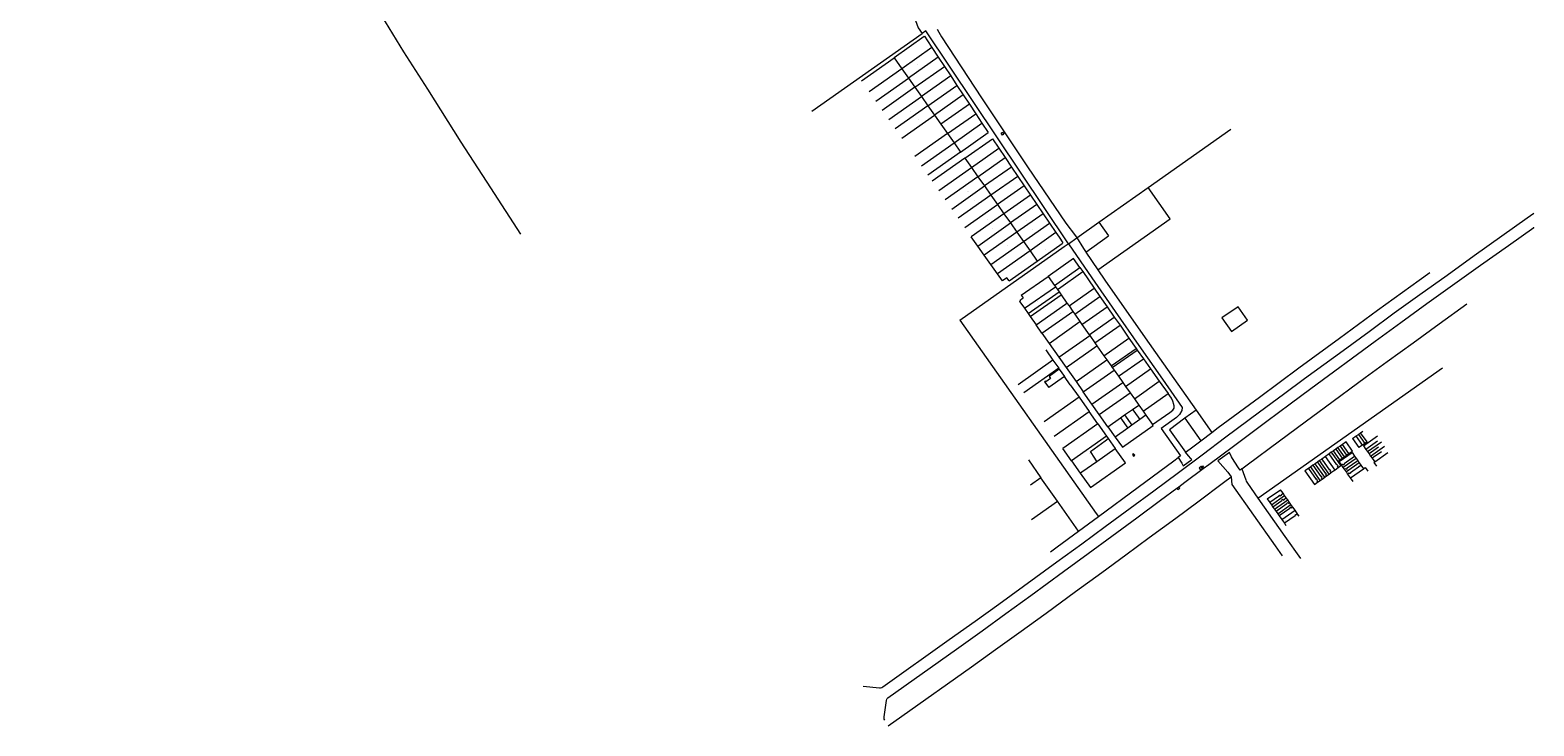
# Model space of a CAD drawing. Header units: metres. Extents: x 148186 to 151488, y 483617 to 487136.
# Tile 1 of 3: x 148496 to 151488, y 483617 to 485001. Entities that reach past the tile are written whole.
import ezdxf
from ezdxf.enums import TextEntityAlignment as Align
from ezdxf.lldxf.tags import DXFTag

# ---------------------------------------------------------------- set-up
doc = ezdxf.new("R2010")
doc.units = ezdxf.units.M
doc.layers.add('B-WE-KG-GRENS_PERCEEL-G', color=150, linetype='KG-PERCEEL-SO', lineweight=18)
doc.layers.add('B-WE-KG-GRENS_PERCEEL-T', color=7, linetype='Continuous', lineweight=25)
doc.styles.add('NLCS-ISO', font='NLCS-ISO.ttf', dxfattribs={"height": 1.8})
doc.styles.get("Standard").update_dxf_attribs({"font": 'NLCS-ISO.ttf'})
tags = doc.linetypes.add('KG-PERCEEL-SO', pattern='A,5.5,-2,["P",Standard,S=1.8,R=0,X=-0.5,Y=-0.9],-2,5.5,-2,[5,NLCS.SHX,S=0.75,R=0,X=0,Y=0],-2', length=19).pattern_tags.tags
tags[6] = DXFTag(74, 10)

# ---------------------------------------------------------------- blocks, each defined once
blk = doc.blocks.new('SKG-PERCEELNUMMER-SO')
at = {"style": 'NLCS-ISO', "oblique": 10, "flags": 1}
for tag, p in [('GEMEENTECODE', (0, 3)), ('PERCEELGROOTTE', (0, -2))]:
    blk.add_attdef(tag, text='', height=1.8, dxfattribs=at).set_placement(p, align=Align.MIDDLE_CENTER)
at = {"style": 'NLCS-ISO', "oblique": 10}
blk.add_attdef('SECTIE', text='', height=1.8, dxfattribs=at).set_placement((0, 0), align=Align.MIDDLE_RIGHT)
blk.add_attdef('PERCEELNUMMER', text='', height=1.8, dxfattribs=at).set_placement((0, 0), align=Align.MIDDLE_LEFT)

msp = doc.modelspace()

# ---------------------------------------------------------------- linework, layer by layer
at = {"layer": 'B-WE-KG-GRENS_PERCEEL-G', "flags": 128}
for points in [[(149472.328, 484594.735), (149412.601, 484686.94), (149354.163, 484778.022), (149287.475, 484883.193), (149239.535, 484957.898), (149174.163, 485065.508), (149121.175, 485151.03), (149061.642, 485248.713), (149001.471, 485347.353), (148940.62, 485449.625), (148877.371, 485558.291), (148824.73, 485648.069), (148772.2, 485738.943), (148742.218, 485790.586), (148695.54, 485872.862), (148496.333, 486229.811), (148500.881, 486232.67)], [(150142.493, 485196.28), (150194.84, 485114.545), (150257.72, 485019.74), (150260.224, 485012.698), (150262.955, 485005.31), (150270.782, 484994.037)], [(150301.031, 485002.498), (150303.96, 484996.955), (150306.47, 484992.185), (150309.435, 484987.11), (150388.945, 484866.15), (150480.8, 484729.055), (150557.04, 484616.775), (150575.97, 484591.705), (150578.646, 484587.923)], [(150051.372, 484839.494), (150270.782, 484994.037)], [(150274.971, 484988.006), (150215.133, 484945.858)], [(150278.028, 484999.139), (150270.782, 484994.037)], [(150275.699, 484988.519), (150274.971, 484988.006)], [(150275.699, 484988.519), (150281.814, 484979.202)], [(150561.788, 484576.044), (150278.028, 484999.139)], [(150281.814, 484979.202), (150290.526, 484965.93)], [(150150.125, 484900.055), (150215.133, 484945.858)], [(150215.133, 484945.858), (150230.697, 484923.761)], [(150290.526, 484965.93), (150230.697, 484923.761)], [(150302.879, 484947.076), (150243.654, 484905.367)], [(150290.526, 484965.93), (150302.879, 484947.076)], [(150302.879, 484947.076), (150315.291, 484928.305)], [(150230.697, 484923.761), (150165.69, 484877.96)], [(150230.697, 484923.761), (150243.654, 484905.367)], [(150256.61, 484886.973), (150315.291, 484928.305)], [(150315.291, 484928.305), (150327.684, 484909.515)], [(150178.644, 484859.574), (150243.654, 484905.367)], [(150256.61, 484886.973), (150191.606, 484841.166)], [(150243.654, 484905.367), (150256.61, 484886.973)], [(150256.61, 484886.973), (150269.568, 484868.577)], [(150327.684, 484909.515), (150269.568, 484868.577)], [(150282.524, 484850.183), (150340.091, 484890.72)], [(150327.684, 484909.515), (150340.091, 484890.72)], [(150340.091, 484890.72), (150352.502, 484871.98)], [(150204.565, 484822.781), (150269.568, 484868.577)], [(150269.568, 484868.577), (150282.524, 484850.183)], [(150352.502, 484871.98), (150295.48, 484831.788)], [(150364.991, 484853.252), (150308.438, 484813.393)], [(150352.502, 484871.98), (150364.991, 484853.252)], [(150364.991, 484853.252), (150377.473, 484834.495)], [(150282.524, 484850.183), (150217.518, 484804.38)], [(150230.488, 484786.001), (150295.48, 484831.788)], [(150282.524, 484850.183), (150295.48, 484831.788)], [(150295.48, 484831.788), (150308.438, 484813.393)], [(150321.393, 484794.999), (150377.473, 484834.495)], [(150377.473, 484834.495), (150389.936, 484815.755)], [(150321.393, 484794.999), (150256.399, 484749.205)], [(150308.438, 484813.393), (150321.393, 484794.999)], [(150321.393, 484794.999), (150334.351, 484776.603)], [(150334.351, 484776.603), (150389.936, 484815.755)], [(150347.308, 484758.208), (150402.429, 484797.054)], [(150389.936, 484815.755), (150402.429, 484797.054)], [(150428.131, 484795.904), (150431.029, 484797.845)], [(150430.634, 484792.158), (150428.131, 484795.904)], [(150433.529, 484794.103), (150430.634, 484792.158)], [(150431.029, 484797.845), (150433.529, 484794.103)], [(150720.267, 484687.717), (150885.185, 484803.929)], [(150269.357, 484730.822), (150334.351, 484776.603)], [(150334.351, 484776.603), (150347.308, 484758.208)], [(150355.94, 484745.955), (150410.862, 484784.554)], [(150368.906, 484727.553), (150423.288, 484765.878)], [(150410.862, 484784.554), (150423.288, 484765.878)], [(150423.288, 484765.878), (150435.942, 484747.196)], [(150347.308, 484758.208), (150282.315, 484712.418)], [(150355.94, 484745.955), (150290.96, 484700.163)], [(150355.94, 484745.955), (150368.906, 484727.553)], [(150381.865, 484709.159), (150435.942, 484747.196)], [(150435.942, 484747.196), (150448.473, 484728.512)], [(150303.9, 484681.76), (150368.906, 484727.553)], [(150381.865, 484709.159), (150316.864, 484663.38)], [(150368.906, 484727.553), (150381.865, 484709.159)], [(150381.865, 484709.159), (150394.823, 484690.766)], [(150448.473, 484728.512), (150394.823, 484690.766)], [(150461.002, 484709.918), (150407.783, 484672.372)], [(150448.473, 484728.512), (150461.002, 484709.918)], [(150461.002, 484709.918), (150473.646, 484691.216)], [(150329.835, 484644.985), (150394.823, 484690.766)], [(150407.783, 484672.372), (150342.783, 484626.584)], [(150394.823, 484690.766), (150407.783, 484672.372)], [(150407.783, 484672.372), (150420.741, 484653.979)], [(150473.646, 484691.216), (150420.741, 484653.979)], [(150486.27, 484672.615), (150433.7, 484635.585)], [(150473.646, 484691.216), (150486.27, 484672.615)], [(150486.27, 484672.615), (150498.923, 484653.999)], [(150620.345, 484524.028), (150764.188, 484625.387), (150720.267, 484687.717)], [(150622.356, 484618.723), (150720.267, 484687.717)], [(150355.737, 484608.185), (150420.741, 484653.979)], [(150420.741, 484653.979), (150433.7, 484635.585)], [(150498.923, 484653.999), (150446.659, 484617.191)], [(150498.923, 484653.999), (150511.603, 484635.397)], [(150153.937, 483696.127), (150185.832, 483692.453), (150188.217, 483692.661), (150190.658, 483693.597), (150192.863, 483694.796), (150324.68, 483788.624), (150376.302, 483825.262), (150423.549, 483859.404), (150472.834, 483895.085), (150539.127, 483943.246), (150588.35, 483979.427), (150635.167, 484013.493), (150684.688, 484049.812), (150731.983, 484084.647), (150780.63, 484120.834), (150828.203, 484156.064), (150875.269, 484191.738), (150942.096, 484241.398), (150989.814, 484276.725), (151031.743, 484307.803), (151108.222, 484363.896), (151160.302, 484401.651), (151210.134, 484438.358), (151261.216, 484475.086), (151315.105, 484513.686), (151369.104, 484552.571), (151424.221, 484591.809), (151474.546, 484627.462), (151487.568, 484636.666)], [(150433.7, 484635.585), (150368.708, 484589.799)], [(150381.672, 484571.403), (150446.659, 484617.191)], [(150433.7, 484635.585), (150446.659, 484617.191)], [(150446.659, 484617.191), (150459.617, 484598.799)], [(150511.603, 484635.397), (150459.617, 484598.799)], [(150472.576, 484580.405), (150524.282, 484616.76)], [(150511.603, 484635.397), (150524.282, 484616.76)], [(150524.282, 484616.76), (150536.969, 484598.202)], [(150578.646, 484587.923), (150622.356, 484618.723)], [(150622.356, 484618.723), (150641.697, 484591.347)], [(150381.672, 484571.403), (150368.708, 484589.799)], [(150459.617, 484598.799), (150394.632, 484553)], [(150459.617, 484598.799), (150472.576, 484580.405)], [(150536.969, 484598.202), (150485.535, 484562.011)], [(150536.969, 484598.202), (150543.43, 484588.795)], [(150543.43, 484588.795), (150551.096, 484577.634)], [(150561.788, 484576.044), (150578.646, 484587.923)], [(150578.646, 484587.923), (150581.445, 484583.965), (150588.685, 484571.835), (150593.217, 484564.26), (150595.58, 484560.31), (150596.29, 484559.27)], [(150596.29, 484559.27), (150641.697, 484591.347)], [(150830.296, 484128.87), (150841.252, 484136.941), (150890.086, 484173.073), (150956.325, 484223.211), (151003.349, 484257.776), (151044.286, 484288.132), (151171.825, 484381.841), (151223.385, 484419.519), (151275.159, 484456.83), (151325.706, 484493.412), (151381.752, 484533.6), (151437.187, 484572.36), (151487.672, 484608.36), (151487.953, 484608.557)], [(150346.082, 484424.044), (150553.773, 484570.396)], [(150394.632, 484553), (150381.672, 484571.403)], [(150407.577, 484534.616), (150394.632, 484553)], [(150407.577, 484534.616), (150472.576, 484580.405)], [(150485.535, 484562.011), (150420.545, 484516.229)], [(150472.576, 484580.405), (150485.535, 484562.011)], [(150485.535, 484562.011), (150499.934, 484541.574)], [(150499.934, 484541.574), (150549.541, 484576.538)], [(150549.541, 484576.538), (150551.096, 484577.634)], [(150553.773, 484570.396), (150555.319, 484571.485)], [(150555.319, 484571.485), (150561.147, 484575.593)], [(150561.147, 484575.593), (150561.788, 484576.044)], [(150561.788, 484576.044), (150608.228, 484508.415), (150654.888, 484440.96), (150701.778, 484373.665), (150748.897, 484306.531), (150788.434, 484250.398), (150787.27, 484244.47), (150782.94, 484236.35), (150777.05, 484230.56), (150746.106, 484208.783), (150784.558, 484153.854), (150780.57, 484150.87)], [(150596.29, 484559.27), (150620.345, 484524.028)], [(150420.545, 484516.229), (150407.577, 484534.616)], [(150443.943, 484502.126), (150499.934, 484541.574)], [(150584.83, 484528.619), (150572.35, 484546.729), (150521.519, 484510.9)], [(150534.23, 484492.95), (150584.83, 484528.619)], [(150584.83, 484528.619), (150590.5, 484520.39)], [(150620.345, 484524.028), (150634.575, 484503.18), (150714.5, 484388.53), (150815.74, 484245.219)], [(150443.943, 484502.126), (150439.691, 484508.168), (150430.684, 484501.826), (150420.545, 484516.229)], [(150468.19, 484473.752), (150521.519, 484510.9)], [(150521.519, 484510.9), (150534.23, 484492.95)], [(150534.23, 484492.95), (150535.968, 484490.495)], [(150540.008, 484484.788), (150542.01, 484486.2), (150590.5, 484520.39)], [(150590.5, 484520.39), (150613.239, 484487.5)], [(150847.196, 484200.692), (150859.885, 484210.195), (150941.96, 484271.03), (151020.195, 484328.915), (151100.885, 484388.095), (151176.845, 484443.51), (151259.91, 484503.79), (151281.098, 484519.057)], [(150465.314, 484460.508), (150466.143, 484462.513), (150467.281, 484464.362), (150469.391, 484466.647), (150471.966, 484468.395)], [(150468.19, 484473.752), (150471.966, 484468.395)], [(150474.45, 484447.48), (150535.968, 484490.495)], [(150481.681, 484437.217), (150543.189, 484480.296)], [(150485.969, 484431.074), (150547.523, 484474.175)], [(150535.968, 484490.495), (150540.008, 484484.788)], [(150540.008, 484484.788), (150543.189, 484480.296)], [(150543.189, 484480.296), (150547.523, 484474.175)], [(150547.523, 484474.175), (150559.077, 484457.857)], [(150563.101, 484452.175), (150613.239, 484487.5)], [(150574.521, 484435.718), (150624.652, 484471.02)], [(150613.239, 484487.5), (150624.652, 484471.02)], [(150624.652, 484471.02), (150638.95, 484450.538)], [(150465.314, 484460.508), (150474.45, 484447.48)], [(150474.45, 484447.48), (150481.681, 484437.217)], [(150481.681, 484437.217), (150485.969, 484431.074)], [(150497.619, 484414.638), (150555.843, 484455.584)], [(150509.128, 484398.29), (150570.551, 484441.439)], [(150555.843, 484455.584), (150559.077, 484457.857)], [(150559.077, 484457.857), (150563.101, 484452.175)], [(150563.101, 484452.175), (150570.551, 484441.439)], [(150570.551, 484441.439), (150574.521, 484435.718)], [(150574.521, 484435.718), (150584.882, 484420.997)], [(150588.917, 484415.265), (150638.95, 484450.538)], [(150638.95, 484450.538), (150653.098, 484430.129)], [(150906.828, 484128.262), (150917.586, 484136.331), (150981.75, 484184.125), (151032.706, 484221.852), (151073.491, 484251.715), (151152.556, 484309.744), (151196.142, 484341.716), (151247.479, 484378.825), (151299.358, 484416.385), (151354.328, 484456.15)], [(150346.082, 484424.044), (150617.354, 484039.265), (150621.62, 484033.265)], [(150485.969, 484431.074), (150497.619, 484414.638)], [(150509.128, 484398.29), (150497.619, 484414.638)], [(150523.607, 484377.83), (150584.882, 484420.997)], [(150584.882, 484420.997), (150588.917, 484415.265)], [(150588.917, 484415.265), (150603.23, 484394.941)], [(150603.23, 484394.941), (150653.098, 484430.129)], [(150614.713, 484378.605), (150664.541, 484413.749)], [(150653.098, 484430.129), (150664.541, 484413.749)], [(150664.541, 484413.749), (150682.31, 484388.316)], [(150509.128, 484398.29), (150523.607, 484377.83)], [(150523.607, 484377.83), (150543.164, 484350.092)], [(150543.164, 484350.092), (150604.351, 484393.347)], [(150603.23, 484394.941), (150604.351, 484393.347)], [(150604.351, 484393.347), (150614.713, 484378.605)], [(150614.713, 484378.605), (150618.76, 484372.87)], [(150632.591, 484353.272), (150682.31, 484388.316)], [(150682.31, 484388.316), (150696.673, 484367.853)], [(150531.115, 484344.492), (150461.65, 484295.507)], [(150516.704, 484364.92), (150531.115, 484344.492)], [(150531.115, 484344.492), (150542.641, 484328.147)], [(150543.164, 484350.092), (150557.512, 484329.735)], [(150557.512, 484329.735), (150618.76, 484372.87)], [(150577.089, 484301.937), (150638.35, 484345.081)], [(150618.76, 484372.87), (150632.591, 484353.272)], [(150632.591, 484353.272), (150638.35, 484345.081)], [(150638.35, 484345.081), (150646.96, 484332.833)], [(150646.96, 484332.833), (150696.673, 484367.853)], [(150649.269, 484329.578), (150698.972, 484364.578)], [(150661.399, 484312.47), (150711.08, 484347.33)], [(150696.673, 484367.853), (150698.972, 484364.578)], [(150698.972, 484364.578), (150711.08, 484347.33)], [(150711.08, 484347.33), (150725.48, 484326.919)], [(150542.641, 484328.147), (150473.176, 484279.162)], [(150543.799, 484326.505), (150530.81, 484317.353), (150523.542, 484312.232), (150526.358, 484308.234), (150516.958, 484301.61), (150516.157, 484302.747), (150514.522, 484301.595), (150522.9, 484289.701)], [(150542.641, 484328.147), (150543.799, 484326.505)], [(150543.799, 484326.505), (150554.192, 484311.767)], [(150557.512, 484329.735), (150577.089, 484301.937)], [(150591.484, 484281.497), (150652.761, 484324.652)], [(150646.96, 484332.833), (150649.269, 484329.578)], [(150649.269, 484329.578), (150652.761, 484324.652)], [(150652.761, 484324.652), (150661.399, 484312.47)], [(150675.8, 484291.979), (150725.48, 484326.919)], [(150725.48, 484326.919), (150742.769, 484302.429)], [(150938.913, 484070.038), (151306.335, 484328.962)], [(150554.192, 484311.767), (150522.9, 484289.701)], [(150565.697, 484295.415), (150554.192, 484311.767)], [(150565.697, 484295.415), (150583.007, 484270.905)], [(150577.089, 484301.937), (150591.484, 484281.497)], [(150608.747, 484257.007), (150670.05, 484300.161)], [(150661.399, 484312.47), (150670.05, 484300.161)], [(150670.05, 484300.161), (150675.8, 484291.979)], [(150675.8, 484291.979), (150684.435, 484279.738)], [(150693.11, 484267.44), (150742.769, 484302.429)], [(150742.769, 484302.429), (150760.05, 484277.919)], [(150583.007, 484270.905), (150513.541, 484221.92)], [(150583.007, 484270.905), (150603.174, 484242.342)], [(150608.747, 484257.007), (150591.484, 484281.497)], [(150623.14, 484236.548), (150608.747, 484257.007)], [(150623.14, 484236.548), (150684.435, 484279.738)], [(150684.435, 484279.738), (150693.11, 484267.44)], [(150689.455, 484246.575), (150701.717, 484255.215)], [(150693.11, 484267.44), (150701.717, 484255.215)], [(150701.717, 484255.215), (150710.38, 484242.91)], [(150710.38, 484242.91), (150760.05, 484277.919)], [(150729.27, 484216.16), (150763.959, 484240.45), (150769.83, 484244.66), (150771.239, 484246.799), (150772.01, 484249.14), (150772.209, 484251.6), (150772.08, 484253.97), (150771.95, 484255.169), (150771.709, 484256.359), (150769.72, 484262.669), (150766.66, 484268.54), (150760.05, 484277.919)], [(150533.682, 484193.395), (150603.174, 484242.342)], [(150620.447, 484217.819), (150603.174, 484242.342)], [(150640.401, 484212.011), (150623.14, 484236.548)], [(150640.401, 484212.011), (150665.749, 484229.871)], [(150665.749, 484229.871), (150673.515, 484235.343)], [(150665.749, 484229.871), (150680.163, 484209.397)], [(150673.515, 484235.343), (150689.455, 484246.575)], [(150673.515, 484235.343), (150687.931, 484214.866)], [(150703.875, 484226.092), (150687.931, 484214.866)], [(150689.455, 484246.575), (150692.046, 484242.896), (150703.875, 484226.092)], [(150716.152, 484234.736), (150703.875, 484226.092)], [(150710.38, 484242.91), (150716.152, 484234.736)], [(150716.152, 484234.736), (150729.27, 484216.16)], [(150793.68, 484228.85), (150763.083, 484206.147), (150794.615, 484161.38)], [(150815.74, 484245.219), (150793.68, 484228.85)], [(150793.68, 484228.85), (150825.144, 484184.177)], [(150815.74, 484245.219), (150847.196, 484200.692)], [(150620.447, 484217.819), (150550.97, 484168.849)], [(150620.447, 484217.819), (150637.708, 484193.188)], [(150640.401, 484212.011), (150654.8, 484191.54)], [(150654.8, 484191.54), (150669.22, 484171.14), (150730.57, 484214.32), (150729.27, 484216.16)], [(150680.163, 484209.397), (150654.8, 484191.54)], [(150687.931, 484214.866), (150680.163, 484209.397)], [(150825.144, 484184.177), (150847.196, 484200.692)], [(151134.405, 484193.577), (151138.816, 484196.691)], [(151138.816, 484196.691), (151143.225, 484199.803)], [(151138.816, 484196.691), (151151.565, 484178.605)], [(151143.225, 484199.803), (151147.646, 484202.908)], [(151155.976, 484181.715), (151143.225, 484199.803)], [(151148.695, 484174.135), (151176.563, 484193.782)], [(150568.189, 484144.401), (150550.97, 484168.849)], [(150637.708, 484193.188), (150568.189, 484144.401)], [(150585.519, 484119.807), (150605.679, 484091.186), (150675.17, 484140.14), (150655.01, 484168.729)], [(150618.65, 484143.131), (150614.45, 484149.365), (150605.648, 484162.43), (150635.027, 484184.021), (150641.058, 484188.453)], [(150618.65, 484143.131), (150655.01, 484168.729)], [(150637.708, 484193.188), (150641.058, 484188.453)], [(150641.058, 484188.453), (150655.01, 484168.729)], [(150794.615, 484161.38), (150803.965, 484168.315), (150825.144, 484184.177)], [(151089.311, 484164.259), (151084.896, 484161.144)], [(151093.726, 484167.368), (151089.311, 484164.259)], [(151102.063, 484146.173), (151089.311, 484164.259)], [(151098.141, 484170.482), (151093.726, 484167.368)], [(151093.726, 484167.368), (151106.474, 484149.284)], [(151102.555, 484173.588), (151098.141, 484170.482)], [(151110.886, 484152.391), (151098.141, 484170.482)], [(151106.969, 484176.702), (151102.555, 484173.588)], [(151102.555, 484173.588), (151115.302, 484155.505)], [(151119.713, 484158.612), (151126.973, 484163.732), (151114.23, 484181.817), (151106.969, 484176.702)], [(151119.713, 484158.612), (151106.969, 484176.702)], [(151127.144, 484188.46), (151134.405, 484193.577)], [(151127.144, 484188.46), (151139.889, 484170.378)], [(151147.149, 484175.493), (151134.405, 484193.577)], [(151147.149, 484175.493), (151139.889, 484170.378)], [(151151.565, 484178.605), (151147.149, 484175.493)], [(151148.695, 484174.135), (151153.813, 484166.875)], [(151155.976, 484181.715), (151151.565, 484178.605)], [(151176.771, 484183.061), (151153.813, 484166.875)], [(151153.813, 484166.875), (151156.925, 484162.462)], [(151156.925, 484162.462), (151184.784, 484182.106)], [(151178.684, 484171.201), (151160.034, 484158.047)], [(151163.144, 484153.635), (151191.007, 484173.278)], [(150482.423, 484145.922), (150507.33, 484110.545)], [(150568.189, 484144.401), (150585.519, 484119.807)], [(150585.519, 484119.807), (150588.789, 484122.109), (150618.65, 484143.131)], [(150621.62, 484033.265), (150700.85, 484091.654), (150771.79, 484144.4), (150780.57, 484150.87)], [(150780.57, 484150.87), (150787.574, 484139.714), (150790.072, 484134.524), (150807.308, 484146.873), (150805.506, 484148.512), (150800.726, 484154.107), (150794.615, 484161.38)], [(150825.956, 484132.621), (150828.32, 484134.471)], [(150828.32, 484134.471), (150830.84, 484131.364)], [(150906.828, 484128.262), (150903.285, 484125.604), (150901.336, 484128.374), (150891.624, 484143.257), (150886.574, 484152.215), (150882.145, 484160.701), (150859.198, 484144.341), (150878.909, 484121.422), (150885.417, 484112.201)], [(151048.318, 484135.361), (151043.9, 484132.246)], [(151052.728, 484138.475), (151048.318, 484135.361)], [(151048.318, 484135.361), (151063.869, 484113.287)], [(151057.145, 484141.586), (151052.728, 484138.475)], [(151071.735, 484111.501), (151052.728, 484138.475)], [(151061.555, 484144.697), (151057.145, 484141.586)], [(151057.145, 484141.586), (151072.697, 484119.508)], [(151065.967, 484147.804), (151061.555, 484144.697)], [(151080.566, 484117.716), (151061.555, 484144.697)], [(151073.227, 484152.919), (151065.967, 484147.804)], [(151065.967, 484147.804), (151081.524, 484125.729)], [(151080.483, 484158.036), (151073.227, 484152.919)], [(151092.246, 484125.94), (151073.227, 484152.919)], [(151084.896, 484161.144), (151080.483, 484158.036)], [(151096.048, 484135.959), (151080.483, 484158.036)], [(151084.896, 484161.144), (151097.645, 484143.064)], [(151096.958, 484132.93), (151098.594, 484134.077), (151096.869, 484136.531), (151096.048, 484135.959)], [(151097.645, 484143.064), (151102.063, 484146.173)], [(151097.645, 484143.064), (151103.914, 484134.165), (151098.686, 484130.481)], [(151104.961, 484136.135), (151100.423, 484142.571), (151126.155, 484160.705), (151131.27, 484153.44)], [(151102.063, 484146.173), (151106.474, 484149.284)], [(151104.961, 484136.135), (151107.422, 484137.863)], [(151108.649, 484130.904), (151104.961, 484136.135)], [(151106.474, 484149.284), (151110.886, 484152.391)], [(151107.422, 484137.863), (151108.575, 484136.232), (151111.026, 484137.96), (151110.448, 484138.775)], [(151134.386, 484149.032), (151108.649, 484130.904)], [(151110.448, 484138.775), (151131.27, 484153.44)], [(151110.886, 484152.391), (151115.302, 484155.505)], [(151140.608, 484140.203), (151114.872, 484122.073)], [(151115.302, 484155.505), (151119.713, 484158.612)], [(151116.674, 484129.953), (151137.494, 484144.618)], [(151122.894, 484121.119), (151143.715, 484135.788)], [(151131.27, 484153.44), (151134.386, 484149.032)], [(151134.386, 484149.032), (151137.494, 484144.618)], [(151137.494, 484144.618), (151140.608, 484140.203)], [(151140.608, 484140.203), (151143.715, 484135.788)], [(151143.715, 484135.788), (151148.833, 484128.535)], [(151156.925, 484162.462), (151160.034, 484158.047)], [(151160.034, 484158.047), (151163.144, 484153.635)], [(151163.144, 484153.635), (151166.254, 484149.221)], [(151184.907, 484162.376), (151166.254, 484149.221)], [(151166.254, 484149.221), (151171.365, 484141.961)], [(151171.365, 484141.961), (151169.734, 484140.808), (151174.848, 484133.546)], [(151171.365, 484141.961), (151197.6, 484160.454)], [(150203.069, 483617.021), (150230.636, 483636.705), (150368.98, 483734.478), (150417.017, 483768.966), (150463.605, 483802.339), (150517.487, 483841.265), (150576.091, 483884.06), (150628.06, 483922.251), (150676.02, 483957.26), (150722.546, 483991.401), (150775.284, 484030.376), (150819.265, 484062.701), (150870.415, 484100.948), (150885.417, 484112.201)], [(150507.33, 484110.545), (150486.747, 484096.041)], [(150540.156, 484063.946), (150507.33, 484110.545)], [(150781.352, 484092.781), (150793.617, 484101.849), (150830.296, 484128.87)], [(150825.956, 484132.621), (150828.479, 484129.515)], [(150828.479, 484129.515), (150830.84, 484131.364)], [(150885.417, 484112.201), (150886.98, 484097.195), (150973.325, 483974.955), (150987.374, 483955.288)], [(150906.828, 484128.262), (150914.635, 484106.345), (150915.815, 484103.45), (150917.97, 484099.905), (150938.913, 484070.038)], [(151039.489, 484129.134), (151032.232, 484124.018), (151051.236, 484097.053), (151057.678, 484101.595)], [(151043.9, 484132.246), (151039.489, 484129.134)], [(151039.489, 484129.134), (151055.043, 484107.067)], [(151062.908, 484105.279), (151043.9, 484132.246)], [(151055.953, 484104.035), (151057.589, 484105.189), (151055.861, 484107.64), (151055.043, 484107.067)], [(151055.953, 484104.035), (151057.678, 484101.595)], [(151057.678, 484101.595), (151062.908, 484105.279)], [(151062.908, 484105.279), (151066.505, 484107.813)], [(151064.777, 484110.256), (151066.417, 484111.407), (151064.689, 484113.861), (151063.869, 484113.287)], [(151064.777, 484110.256), (151066.505, 484107.813)], [(151066.505, 484107.813), (151071.735, 484111.501)], [(151071.735, 484111.501), (151075.334, 484114.031)], [(151073.609, 484116.484), (151075.239, 484117.634), (151073.511, 484120.088), (151072.697, 484119.508)], [(151073.609, 484116.484), (151075.334, 484114.031)], [(151075.334, 484114.031), (151080.566, 484117.716)], [(151080.566, 484117.716), (151084.167, 484120.25)], [(151082.439, 484122.701), (151084.078, 484123.855), (151082.342, 484126.306), (151081.524, 484125.729)], [(151084.167, 484120.25), (151082.439, 484122.701)], [(151092.246, 484125.94), (151084.167, 484120.25)], [(151098.686, 484130.481), (151092.246, 484125.94)], [(151098.686, 484130.481), (151096.958, 484132.93)], [(151111.187, 484127.304), (151108.649, 484130.904)], [(151111.187, 484127.304), (151113.642, 484129.04)], [(151114.872, 484122.073), (151111.187, 484127.304)], [(151113.642, 484129.04), (151114.798, 484127.401), (151117.248, 484129.128), (151116.674, 484129.953)], [(151117.408, 484118.478), (151114.872, 484122.073)], [(151117.408, 484118.478), (151119.866, 484120.21)], [(151123.103, 484110.401), (151117.408, 484118.478)], [(151122.894, 484121.119), (151123.47, 484120.303), (151121.022, 484118.576), (151119.866, 484120.21)], [(151123.103, 484110.401), (151148.833, 484128.535)], [(151128.212, 484103.147), (151123.103, 484110.401)], [(151148.833, 484128.535), (151152.412, 484131.056), (151157.527, 484123.796)], [(150196.614, 483628.281), (150195.47, 483630.673), (150195.068, 483632.718), (150195.22, 483635.014), (150200.212, 483667.637), (150200.712, 483669.953), (150201.412, 483671.471), (150202.792, 483672.962), (150338.985, 483769.466), (150390.01, 483806.097), (150437.451, 483840.488), (150487.201, 483876.599), (150552.197, 483924.047), (150601.42, 483960.227), (150648.59, 483994.438), (150698.257, 484031.125), (150745.212, 484066.064), (150777.468, 484089.91)], [(150777.468, 484089.91), (150779.734, 484086.875), (150783.604, 484089.765), (150781.352, 484092.781)], [(150777.468, 484089.91), (150781.352, 484092.781)], [(150957.551, 484068.32), (150983.829, 484086.832)], [(150965.773, 484056.641), (150992.054, 484075.163)], [(150985.021, 484076.815), (150985.62, 484075.981), (150983.16, 484074.237), (150982.011, 484075.871), (150979.557, 484074.149), (150980.118, 484073.353)], [(150988.947, 484079.572), (150983.829, 484086.832)], [(150985.021, 484076.815), (150988.947, 484079.572)], [(150992.054, 484075.163), (150988.947, 484079.572)], [(150995.187, 484070.72), (150992.054, 484075.163)], [(150488.355, 484027.444), (150540.156, 484063.946)], [(150582.156, 484004.322), (150540.156, 484063.946)], [(150938.913, 484070.038), (150992.325, 483993.865), (151023.58, 483949.937)], [(150957.551, 484068.32), (150962.672, 484061.053)], [(150980.118, 484073.353), (150962.672, 484061.053)], [(150962.672, 484061.053), (150965.773, 484056.641)], [(150965.773, 484056.641), (150968.889, 484052.226)], [(150986.339, 484064.525), (150968.889, 484052.226)], [(150968.889, 484052.226), (150972.001, 484047.818)], [(150972.001, 484047.818), (150998.279, 484066.331)], [(150972.001, 484047.818), (150975.111, 484043.408)], [(150996.485, 484058.465), (150975.111, 484043.408)], [(150978.219, 484038.99), (151004.495, 484057.503)], [(151002.708, 484049.638), (150981.33, 484034.577)], [(150991.26, 484067.954), (150991.837, 484067.142), (150989.387, 484065.414), (150988.231, 484067.048), (150985.781, 484065.32), (150986.339, 484064.525)], [(150986.447, 484027.317), (151012.725, 484045.834)], [(150991.26, 484067.954), (150995.187, 484070.72)], [(150998.279, 484066.331), (150995.187, 484070.72)], [(150999.527, 484059.351), (150998.38, 484060.986), (150995.925, 484059.255), (150996.485, 484058.465)], [(151001.983, 484061.076), (150998.279, 484066.331)], [(151001.983, 484061.076), (150999.527, 484059.351)], [(151004.495, 484057.503), (151001.983, 484061.076)], [(151005.751, 484050.523), (151004.604, 484052.154), (151002.152, 484050.429), (151002.708, 484049.638)], [(151008.207, 484052.248), (151004.495, 484057.503)], [(151005.751, 484050.523), (151008.207, 484052.248)], [(151012.725, 484045.834), (151008.207, 484052.248)], [(151018.4, 484037.782), (151012.725, 484045.834)], [(150582.156, 484004.322), (150621.62, 484033.265)], [(150975.111, 484043.408), (150978.219, 484038.99)], [(150978.219, 484038.99), (150981.33, 484034.577)], [(150981.33, 484034.577), (150986.447, 484027.317)], [(150986.447, 484027.317), (150991.556, 484020.056)], [(151012.942, 484035.121), (150991.556, 484020.056)], [(150991.556, 484020.056), (150994.671, 484015.643)], [(151015.952, 484036.051), (151014.803, 484037.688), (151012.348, 484035.959), (151012.942, 484035.121)], [(151018.4, 484037.782), (151015.952, 484036.051)], [(151020.952, 484034.161), (151018.4, 484037.782)], [(150525.988, 483963.193), (150539.42, 483972.98), (150582.156, 484004.322)]]:
    msp.add_lwpolyline(points, dxfattribs=at)
for points in [[(150917.85, 484423.72), (150899.28, 484450.35), (150867.39, 484428.41), (150886.39, 484401.51)], [(150693.94, 484155.169), (150691.66, 484158.44), (150689.179, 484156.71), (150691.48, 484153.46)], [(150825.956, 484132.621), (150825.796, 484132.832), (150821.79, 484129.84), (150824.363, 484126.395), (150828.369, 484129.386)]]:
    msp.add_lwpolyline(points, close=True, dxfattribs=at)

# ---------------------------------------------------------------- block references
at = {"layer": 'B-WE-KG-GRENS_PERCEEL-T', "xscale": 0.2, "yscale": 0.2, "zscale": 0.2}
for p, values in [((150241.29, 484949.377), {'PERCEELNUMMER': '418', 'SECTIE': 'A'}), ((150193.693, 484913.488), {'PERCEELNUMMER': '957', 'SECTIE': 'A'}), ((150261.884, 484931.725), {'PERCEELNUMMER': '419', 'SECTIE': 'A'}), ((150272.916, 484912.603), {'PERCEELNUMMER': '420', 'SECTIE': 'A'}), ((150208.033, 484894.538), {'PERCEELNUMMER': '956', 'SECTIE': 'A'}), ((150283.948, 484892.745), {'PERCEELNUMMER': '421', 'SECTIE': 'A'}), ((150546.784, 484883.584), {'PERCEELNUMMER': '438', 'SECTIE': 'C'}), ((150221.861, 484875.589), {'PERCEELNUMMER': '955', 'SECTIE': 'A'}), ((150233.128, 484857.152), {'PERCEELNUMMER': '954', 'SECTIE': 'A'}), ((150297.187, 484874.358), {'PERCEELNUMMER': '422', 'SECTIE': 'A'}), ((150317.781, 484857.441), {'PERCEELNUMMER': '423', 'SECTIE': 'A'}), ((150247.98, 484839.739), {'PERCEELNUMMER': '953', 'SECTIE': 'A'}), ((150262.832, 484822.838), {'PERCEELNUMMER': '952', 'SECTIE': 'A'}), ((150331.019, 484841.261), {'PERCEELNUMMER': '424', 'SECTIE': 'A'}), ((150282.806, 484797.231), {'PERCEELNUMMER': '951', 'SECTIE': 'A'}), ((150339.845, 484821.403), {'PERCEELNUMMER': '425', 'SECTIE': 'A'}), ((150352.348, 484803.751), {'PERCEELNUMMER': '426', 'SECTIE': 'A'}), ((150431.095, 484794.996), {'PERCEELNUMMER': '5997', 'SECTIE': 'C'}), ((150301.755, 484767.526), {'PERCEELNUMMER': '950', 'SECTIE': 'A'}), ((150365.587, 484783.893), {'PERCEELNUMMER': '427', 'SECTIE': 'A'}), ((150313.535, 484746.528), {'PERCEELNUMMER': '949', 'SECTIE': 'A'}), ((150388.387, 484754.474), {'PERCEELNUMMER': '428', 'SECTIE': 'A'}), ((150403.097, 484733.145), {'PERCEELNUMMER': '429', 'SECTIE': 'A'}), ((150337.606, 484717.848), {'PERCEELNUMMER': '948', 'SECTIE': 'A'}), ((150411.923, 484719.171), {'PERCEELNUMMER': '430', 'SECTIE': 'A'}), ((150349.897, 484700.947), {'PERCEELNUMMER': '947', 'SECTIE': 'A'}), ((150361.676, 484679.949), {'PERCEELNUMMER': '946', 'SECTIE': 'A'}), ((150423.69, 484697.841), {'PERCEELNUMMER': '431', 'SECTIE': 'A'}), ((150435.458, 484674.306), {'PERCEELNUMMER': '432', 'SECTIE': 'A'}), ((150374.48, 484662.024), {'PERCEELNUMMER': '945', 'SECTIE': 'A'}), ((150385.747, 484643.075), {'PERCEELNUMMER': '944', 'SECTIE': 'A'}), ((150449.432, 484660.332), {'PERCEELNUMMER': '433', 'SECTIE': 'A'}), ((150462.671, 484646.358), {'PERCEELNUMMER': '434', 'SECTIE': 'A'}), ((150399.575, 484624.638), {'PERCEELNUMMER': '943', 'SECTIE': 'A'}), ((150478.999, 484622.675), {'PERCEELNUMMER': '435', 'SECTIE': 'A'}), ((150703.974, 484633.813), {'PERCEELNUMMER': '919', 'SECTIE': 'C'}), ((150409.818, 484606.201), {'PERCEELNUMMER': '942', 'SECTIE': 'A'}), ((150425.182, 484588.788), {'PERCEELNUMMER': '941', 'SECTIE': 'A'}), ((150489.295, 484603.552), {'PERCEELNUMMER': '436', 'SECTIE': 'A'}), ((150504.005, 484585.901), {'PERCEELNUMMER': '437', 'SECTIE': 'A'}), ((150618.021, 484586.577), {'PERCEELNUMMER': '918', 'SECTIE': 'C'}), ((150440.547, 484572.911), {'PERCEELNUMMER': '940', 'SECTIE': 'A'}), ((150517.244, 484564.572), {'PERCEELNUMMER': '438', 'SECTIE': 'A'}), ((150450.277, 484552.425), {'PERCEELNUMMER': '939', 'SECTIE': 'A'}), ((150464.105, 484530.915), {'PERCEELNUMMER': '938', 'SECTIE': 'A'}), ((150555.699, 484520.45), {'PERCEELNUMMER': '384', 'SECTIE': 'A'}), ((150565.349, 484508.732), {'PERCEELNUMMER': '385', 'SECTIE': 'A'}), ((150490.592, 484475.133), {'PERCEELNUMMER': '539', 'SECTIE': 'A'}), ((150523.58, 484462.844), {'PERCEELNUMMER': '541', 'SECTIE': 'A'}), ((150577.757, 484483.915), {'PERCEELNUMMER': '386', 'SECTIE': 'A'}), ((150500.941, 484460.256), {'PERCEELNUMMER': '540', 'SECTIE': 'A'}), ((150534.577, 484450.554), {'PERCEELNUMMER': '542', 'SECTIE': 'A'}), ((150545.358, 484437.04), {'PERCEELNUMMER': '408', 'SECTIE': 'A'}), ((150595.68, 484460.478), {'PERCEELNUMMER': '387', 'SECTIE': 'A'}), ((150603.263, 484445.313), {'PERCEELNUMMER': '388', 'SECTIE': 'A'}), ((150553.335, 484410.451), {'PERCEELNUMMER': '543', 'SECTIE': 'A'}), ((150621.186, 484422.564), {'PERCEELNUMMER': '389', 'SECTIE': 'A'}), ((150632.904, 484403.952), {'PERCEELNUMMER': '390', 'SECTIE': 'A'}), ((150890.752, 484424.737), {'PERCEELNUMMER': '483', 'SECTIE': 'C'}), ((150568.212, 484391.693), {'PERCEELNUMMER': '544', 'SECTIE': 'A'}), ((150646.691, 484384.651), {'PERCEELNUMMER': '391', 'SECTIE': 'A'}), ((150584.104, 484361.858), {'PERCEELNUMMER': '856', 'SECTIE': 'A'}), ((150663.235, 484359.835), {'PERCEELNUMMER': '392', 'SECTIE': 'A'}), ((150671.507, 484347.426), {'PERCEELNUMMER': '393', 'SECTIE': 'A'}), ((150704.815, 484369.93), {'PERCEELNUMMER': '6242', 'SECTIE': 'C'}), ((150554.585, 484322.494), {'PERCEELNUMMER': '916', 'SECTIE': 'A'}), ((150607.399, 484339.844), {'PERCEELNUMMER': '407', 'SECTIE': 'A'}), ((150680.469, 484334.329), {'PERCEELNUMMER': '394', 'SECTIE': 'A'}), ((150696.324, 484319.853), {'PERCEELNUMMER': '395', 'SECTIE': 'A'}), ((150617.739, 484309.513), {'PERCEELNUMMER': '406', 'SECTIE': 'A'}), ((150648.759, 484306.066), {'PERCEELNUMMER': '405', 'SECTIE': 'A'}), ((150712.868, 484293.658), {'PERCEELNUMMER': '396', 'SECTIE': 'A'}), ((150654.963, 484275.046), {'PERCEELNUMMER': '404', 'SECTIE': 'A'}), ((150712.178, 484264.706), {'PERCEELNUMMER': '397', 'SECTIE': 'A'}), ((150677.711, 484246.783), {'PERCEELNUMMER': '403', 'SECTIE': 'A'}), ((150688.695, 484230.719), {'PERCEELNUMMER': '1226', 'SECTIE': 'A'}), ((150702.799, 484240.652), {'PERCEELNUMMER': '1227', 'SECTIE': 'A'}), ((150732.169, 484239.2), {'PERCEELNUMMER': '398', 'SECTIE': 'A'}), ((150660.28, 484210.705), {'PERCEELNUMMER': '1224', 'SECTIE': 'A'}), ((150676.84, 484222.369), {'PERCEELNUMMER': '1225', 'SECTIE': 'A'}), ((150710.8, 484219.899), {'PERCEELNUMMER': '399', 'SECTIE': 'A'}), ((150794.13, 484195.126), {'PERCEELNUMMER': '6241', 'SECTIE': 'C'}), ((150820.443, 484214.721), {'PERCEELNUMMER': '6243', 'SECTIE': 'C'}), ((150880.269, 484213.837), {'PERCEELNUMMER': '1080', 'SECTIE': 'C'}), ((151144.322, 484194.292), {'PERCEELNUMMER': '6631', 'SECTIE': 'C'}), ((150605.331, 484188.189), {'PERCEELNUMMER': '416', 'SECTIE': 'A'}), ((151098.503, 484165.57), {'PERCEELNUMMER': '6667', 'SECTIE': 'C'}), ((151102.77, 484168.515), {'PERCEELNUMMER': '6666', 'SECTIE': 'C'}), ((151107.448, 484171.95), {'PERCEELNUMMER': '6665', 'SECTIE': 'C'}), ((151113.166, 484175.903), {'PERCEELNUMMER': '6664', 'SECTIE': 'C'}), ((151133.707, 484186.944), {'PERCEELNUMMER': '6633', 'SECTIE': 'C'}), ((151139.867, 484191.027), {'PERCEELNUMMER': '6632', 'SECTIE': 'C'}), ((151154.673, 484172.853), {'PERCEELNUMMER': '6646', 'SECTIE': 'C'}), ((151158.774, 484167.251), {'PERCEELNUMMER': '6647', 'SECTIE': 'C'}), ((150603.28, 484159.27), {'PERCEELNUMMER': '877', 'SECTIE': 'A'}), ((150621.438, 484161.881), {'PERCEELNUMMER': '878', 'SECTIE': 'A'}), ((150636.351, 484139.936), {'PERCEELNUMMER': '400', 'SECTIE': 'A'}), ((150691.498, 484156.48), {'PERCEELNUMMER': '401', 'SECTIE': 'A'}), ((151057.561, 484136.627), {'PERCEELNUMMER': '6675', 'SECTIE': 'C'}), ((151061.978, 484139.838), {'PERCEELNUMMER': '6674', 'SECTIE': 'C'}), ((151066.246, 484142.858), {'PERCEELNUMMER': '6673', 'SECTIE': 'C'}), ((151072.372, 484147.052), {'PERCEELNUMMER': '6672', 'SECTIE': 'C'}), ((151079.349, 484152.154), {'PERCEELNUMMER': '6671', 'SECTIE': 'C'}), ((151085.175, 484156.237), {'PERCEELNUMMER': '6670', 'SECTIE': 'C'}), ((151089.387, 484159.205), {'PERCEELNUMMER': '6669', 'SECTIE': 'C'}), ((151093.934, 484162.34), {'PERCEELNUMMER': '6668', 'SECTIE': 'C'}), ((151125.17, 484154.581), {'PERCEELNUMMER': '6680', 'SECTIE': 'C'}), ((151129.253, 484148.642), {'PERCEELNUMMER': '6681', 'SECTIE': 'C'}), ((151132.297, 484144.262), {'PERCEELNUMMER': '6682', 'SECTIE': 'C'}), ((151135.489, 484139.734), {'PERCEELNUMMER': '6683', 'SECTIE': 'C'}), ((151138.606, 484135.503), {'PERCEELNUMMER': '6684', 'SECTIE': 'C'}), ((151161.836, 484162.834), {'PERCEELNUMMER': '6648', 'SECTIE': 'C'}), ((151165.477, 484159.257), {'PERCEELNUMMER': '6649', 'SECTIE': 'C'}), ((151168.015, 484154.15), {'PERCEELNUMMER': '6650', 'SECTIE': 'C'}), ((151172.357, 484147.915), {'PERCEELNUMMER': '6651', 'SECTIE': 'C'}), ((150825.08, 484129.614), {'PERCEELNUMMER': '7857', 'SECTIE': 'C'}), ((150828.731, 484131.77), {'PERCEELNUMMER': '1025', 'SECTIE': 'C'}), ((150847.901, 484113.768), {'PERCEELNUMMER': '7168', 'SECTIE': 'C'}), ((151038.767, 484123.528), {'PERCEELNUMMER': '6679', 'SECTIE': 'C'}), ((151044.124, 484127.273), {'PERCEELNUMMER': '6678', 'SECTIE': 'C'}), ((151048.765, 484130.486), {'PERCEELNUMMER': '6677', 'SECTIE': 'C'}), ((151053.086, 484133.586), {'PERCEELNUMMER': '6676', 'SECTIE': 'C'}), ((151142.614, 484129.64), {'PERCEELNUMMER': '6685', 'SECTIE': 'C'}), ((150780.537, 484089.831), {'PERCEELNUMMER': '7169', 'SECTIE': 'C'}), ((150964.168, 484066.916), {'PERCEELNUMMER': '6712', 'SECTIE': 'C'}), ((150967.879, 484061.646), {'PERCEELNUMMER': '6713', 'SECTIE': 'C'}), ((150971.22, 484057.117), {'PERCEELNUMMER': '6714', 'SECTIE': 'C'}), ((150974.189, 484052.738), {'PERCEELNUMMER': '6715', 'SECTIE': 'C'}), ((150977.38, 484048.211), {'PERCEELNUMMER': '6716', 'SECTIE': 'C'}), ((150980.275, 484043.979), {'PERCEELNUMMER': '6717', 'SECTIE': 'C'}), ((151055.766, 484069.885), {'PERCEELNUMMER': '6728', 'SECTIE': 'C'}), ((150983.616, 484039.377), {'PERCEELNUMMER': '6718', 'SECTIE': 'C'}), ((150987.625, 484033.662), {'PERCEELNUMMER': '6719', 'SECTIE': 'C'}), ((150992.969, 484026.09), {'PERCEELNUMMER': '6720', 'SECTIE': 'C'}), ((150996.829, 484020.745), {'PERCEELNUMMER': '6721', 'SECTIE': 'C'})]:
    msp.add_blockref('SKG-PERCEELNUMMER-SO', p, dxfattribs=at).add_auto_attribs(values)

doc.saveas('drawing.dxf')
